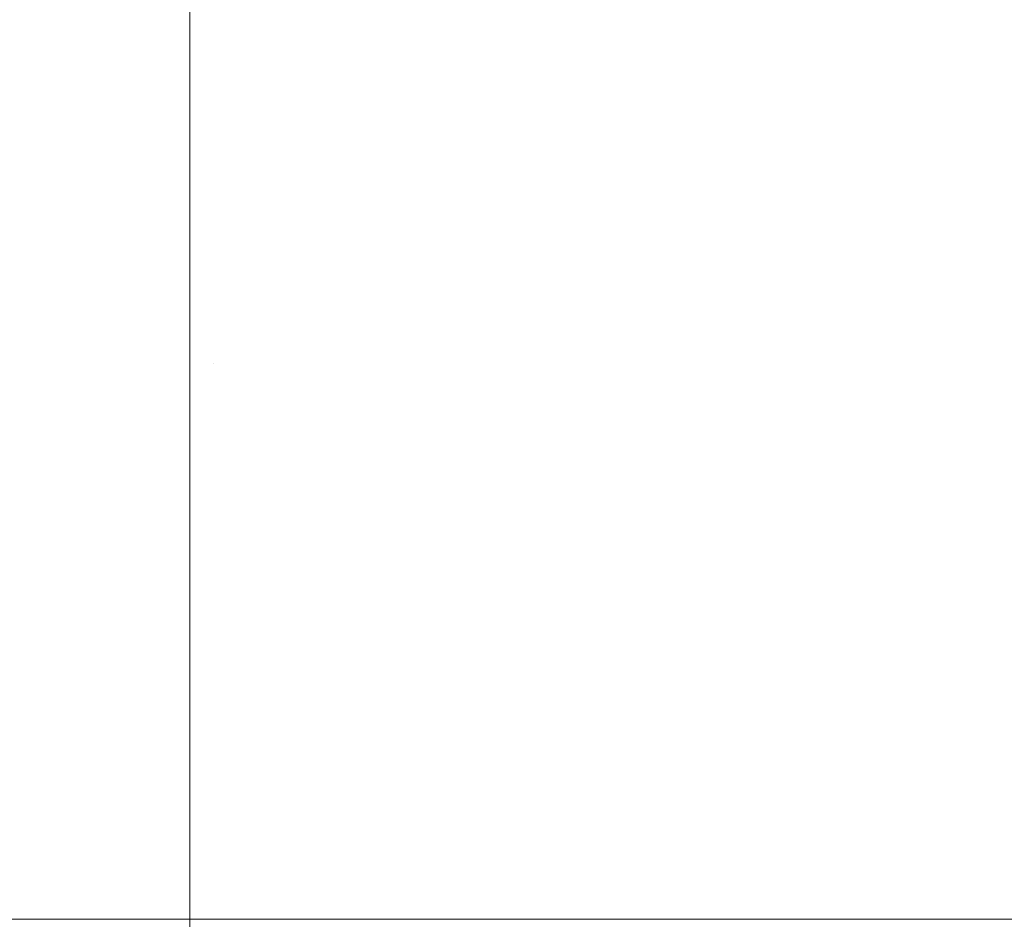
# Model space of a CAD drawing. Header units: centimetres. Extents: x -25.9 to 27.4, y 34.1 to 35.9.
# Tile 170 of 256: x -8.05528 to -8.04473, y 35.84011 to 35.84975. Entities that reach past the tile are written whole.
import ezdxf

# ---------------------------------------------------------------- set-up
doc = ezdxf.new("R2010")
doc.units = ezdxf.units.CM
doc.header["$LTSCALE"] = 2.54
doc.layers.add('Lucido design-1', color=7, linetype='Continuous')

# ---------------------------------------------------------------- blocks, each defined once
blk = doc.blocks.new('Gruppo-5-1')
at = {"color": 7, "linetype": 'Continuous', "lineweight": 9}
for points, invisible_edges in [([(-8.050527, 35.853719, -10.181018), (-8.049953, 35.853582, -10.181018), (-8.050954, 35.849736, -10.181496), (-8.051365, 35.849834, -10.181496)], 15), ([(-8.050527, 35.853719, -34.147781), (-8.049953, 35.853582, -34.147781), (-8.050954, 35.849736, -34.148259), (-8.051365, 35.849834, -34.148259)], 15), ([(-8.049953, 35.853582, -10.181018), (-8.049384, 35.853421, -10.181018), (-8.050548, 35.849621, -10.181496), (-8.050954, 35.849736, -10.181496)], 15), ([(-8.049953, 35.853582, -34.147781), (-8.049384, 35.853421, -34.147781), (-8.050548, 35.849621, -34.148259), (-8.050954, 35.849736, -34.148259)], 15), ([(-8.049384, 35.853421, -10.181018), (-8.048823, 35.853236, -10.181018), (-8.050147, 35.849489, -10.181496), (-8.050548, 35.849621, -10.181496)], 15), ([(-8.049384, 35.853421, -34.147781), (-8.048823, 35.853236, -34.147781), (-8.050147, 35.849489, -34.148259), (-8.050548, 35.849621, -34.148259)], 15), ([(-8.048823, 35.853236, -10.181018), (-8.04827, 35.853028, -10.181018), (-8.049752, 35.84934, -10.181496), (-8.050147, 35.849489, -10.181496)], 15), ([(-8.048823, 35.853236, -34.147781), (-8.04827, 35.853028, -34.147781), (-8.049752, 35.84934, -34.148259), (-8.050147, 35.849489, -34.148259)], 15), ([(-8.04827, 35.853028, -10.181018), (-8.047727, 35.852796, -10.181018), (-8.049364, 35.849174, -10.181496), (-8.049752, 35.84934, -10.181496)], 15), ([(-8.04827, 35.853028, -34.147781), (-8.047727, 35.852796, -34.147781), (-8.049364, 35.849174, -34.148259), (-8.049752, 35.84934, -34.148259)], 15), ([(-8.047727, 35.852796, -10.181018), (-8.047193, 35.852541, -10.181018), (-8.048983, 35.848992, -10.181496), (-8.049364, 35.849174, -10.181496)], 15), ([(-8.047727, 35.852796, -34.147781), (-8.047193, 35.852541, -34.147781), (-8.048983, 35.848992, -34.148259), (-8.049364, 35.849174, -34.148259)], 15), ([(-25.75346, 35.852621, -9.382777), (-25.75346, 35.848827, -9.382382), (27.34654, 35.848827, -9.382382), (27.34654, 35.852621, -9.382777)], 10), ([(-25.75346, 35.852621, -33.34954), (-25.75346, 35.848827, -33.349145), (27.34654, 35.848827, -33.349145), (27.34654, 35.852621, -33.34954)], 10), ([(-8.047193, 35.852541, -10.181018), (-8.046672, 35.852264, -10.181018), (-8.04861, 35.848794, -10.181496), (-8.048983, 35.848992, -10.181496)], 15), ([(-8.047193, 35.852541, -34.147781), (-8.046672, 35.852264, -34.147781), (-8.04861, 35.848794, -34.148259), (-8.048983, 35.848992, -34.148259)], 15), ([(-8.046672, 35.852264, -10.181018), (-8.046162, 35.851965, -10.181018), (-8.048246, 35.848581, -10.181496), (-8.04861, 35.848794, -10.181496)], 15), ([(-8.046672, 35.852264, -34.147781), (-8.046162, 35.851965, -34.147781), (-8.048246, 35.848581, -34.148259), (-8.04861, 35.848794, -34.148259)], 15), ([(-8.046162, 35.851965, -10.181018), (-8.045666, 35.851644, -10.181018), (-8.047891, 35.848352, -10.181496), (-8.048246, 35.848581, -10.181496)], 15), ([(-8.046162, 35.851965, -34.147781), (-8.045666, 35.851644, -34.147781), (-8.047891, 35.848352, -34.148259), (-8.048246, 35.848581, -34.148259)], 15), ([(-8.045666, 35.851644, -10.181018), (-8.045183, 35.851303, -10.181018), (-8.047546, 35.848108, -10.181496), (-8.047891, 35.848352, -10.181496)], 15), ([(-8.045666, 35.851644, -34.147781), (-8.045183, 35.851303, -34.147781), (-8.047546, 35.848108, -34.148259), (-8.047891, 35.848352, -34.148259)], 15), ([(-8.045183, 35.851303, -10.181018), (-8.044716, 35.850942, -10.181018), (-8.047212, 35.84785, -10.181496), (-8.047546, 35.848108, -10.181496)], 15), ([(-8.045183, 35.851303, -34.147781), (-8.044716, 35.850942, -34.147781), (-8.047212, 35.84785, -34.148259), (-8.047546, 35.848108, -34.148259)], 15), ([(-8.044716, 35.850942, -10.181018), (-8.044264, 35.850561, -10.181018), (-8.04689, 35.847578, -10.181496), (-8.047212, 35.84785, -10.181496)], 15), ([(-8.044716, 35.850942, -34.147781), (-8.044264, 35.850561, -34.147781), (-8.04689, 35.847578, -34.148259), (-8.047212, 35.84785, -34.148259)], 15), ([(-8.044264, 35.850561, -10.181018), (-8.043829, 35.850161, -10.181018), (-8.046579, 35.847292, -10.181496), (-8.04689, 35.847578, -10.181496)], 15), ([(-8.044264, 35.850561, -34.147781), (-8.043829, 35.850161, -34.147781), (-8.046579, 35.847292, -34.148259), (-8.04689, 35.847578, -34.148259)], 15), ([(-8.043829, 35.850161, -10.181018), (-8.043411, 35.849743, -10.181018), (-8.04628, 35.846993, -10.181496), (-8.046579, 35.847292, -10.181496)], 15), ([(-8.043829, 35.850161, -34.147781), (-8.043411, 35.849743, -34.147781), (-8.04628, 35.846993, -34.148259), (-8.046579, 35.847292, -34.148259)], 15), ([(-8.05346, 35.850057, -10.181496), (-8.05346, 35.848826, -10.181594), (-25.75346, 35.848826, -10.181594), (-25.75346, 35.850057, -10.181496)], 10), ([(-8.05346, 35.850057, -34.148259), (-8.05346, 35.848826, -34.148357), (-25.75346, 35.848826, -34.148357), (-25.75346, 35.850057, -34.148259)], 10), ([(-8.05346, 35.848826, -10.181594), (-8.05346, 35.850057, -10.181496), (-8.053038, 35.850048, -10.181496)], 10), ([(-8.05346, 35.848826, -34.148357), (-8.05346, 35.850057, -34.148259), (-8.053038, 35.850048, -34.148259)], 10), ([(-8.053038, 35.850048, -10.181496), (-8.053207, 35.846067, -10.181814), (-8.05346, 35.846073, -10.181814), (-8.05346, 35.848826, -10.181594)], 11), ([(-8.053038, 35.850048, -34.148259), (-8.053207, 35.846067, -34.148577), (-8.05346, 35.846073, -34.148577), (-8.05346, 35.848826, -34.148357)], 11), ([(-8.053038, 35.850048, -10.181496), (-8.052617, 35.850021, -10.181496), (-8.052955, 35.846051, -10.181814), (-8.053207, 35.846067, -10.181814)], 15), ([(-8.053038, 35.850048, -34.148259), (-8.052617, 35.850021, -34.148259), (-8.052955, 35.846051, -34.148577), (-8.053207, 35.846067, -34.148577)], 15), ([(-8.052617, 35.850021, -10.181496), (-8.052197, 35.849977, -10.181496), (-8.052703, 35.846024, -10.181814), (-8.052955, 35.846051, -10.181814)], 15), ([(-8.052617, 35.850021, -34.148259), (-8.052197, 35.849977, -34.148259), (-8.052703, 35.846024, -34.148577), (-8.052955, 35.846051, -34.148577)], 15), ([(-8.052197, 35.849977, -10.181496), (-8.051779, 35.849914, -10.181496), (-8.052453, 35.845987, -10.181814), (-8.052703, 35.846024, -10.181814)], 15), ([(-8.052197, 35.849977, -34.148259), (-8.051779, 35.849914, -34.148259), (-8.052453, 35.845987, -34.148577), (-8.052703, 35.846024, -34.148577)], 15), ([(-8.051779, 35.849914, -10.181496), (-8.051365, 35.849834, -10.181496), (-8.052204, 35.845939, -10.181814), (-8.052453, 35.845987, -10.181814)], 15), ([(-8.051779, 35.849914, -34.148259), (-8.051365, 35.849834, -34.148259), (-8.052204, 35.845939, -34.148577), (-8.052453, 35.845987, -34.148577)], 15), ([(-8.051365, 35.849834, -10.181496), (-8.050954, 35.849736, -10.181496), (-8.051958, 35.84588, -10.181814), (-8.052204, 35.845939, -10.181814)], 15), ([(-8.051365, 35.849834, -34.148259), (-8.050954, 35.849736, -34.148259), (-8.051958, 35.84588, -34.148577), (-8.052204, 35.845939, -34.148577)], 15), ([(-8.050954, 35.849736, -10.181496), (-8.050548, 35.849621, -10.181496), (-8.051715, 35.845811, -10.181814), (-8.051958, 35.84588, -10.181814)], 15), ([(-8.050954, 35.849736, -34.148259), (-8.050548, 35.849621, -34.148259), (-8.051715, 35.845811, -34.148577), (-8.051958, 35.84588, -34.148577)], 15), ([(-8.043411, 35.849743, -10.181018), (-8.043011, 35.849308, -10.181018), (-8.045994, 35.846682, -10.181496), (-8.04628, 35.846993, -10.181496)], 15), ([(-8.043411, 35.849743, -34.147781), (-8.043011, 35.849308, -34.147781), (-8.045994, 35.846682, -34.148259), (-8.04628, 35.846993, -34.148259)], 15), ([(-8.050548, 35.849621, -10.181496), (-8.050147, 35.849489, -10.181496), (-8.051474, 35.845732, -10.181814), (-8.051715, 35.845811, -10.181814)], 15), ([(-8.050548, 35.849621, -34.148259), (-8.050147, 35.849489, -34.148259), (-8.051474, 35.845732, -34.148577), (-8.051715, 35.845811, -34.148577)], 15), ([(-8.050147, 35.849489, -10.181496), (-8.049752, 35.84934, -10.181496), (-8.051238, 35.845643, -10.181814), (-8.051474, 35.845732, -10.181814)], 15), ([(-8.050147, 35.849489, -34.148259), (-8.049752, 35.84934, -34.148259), (-8.051238, 35.845643, -34.148577), (-8.051474, 35.845732, -34.148577)], 15), ([(-8.049752, 35.84934, -10.181496), (-8.049364, 35.849174, -10.181496), (-8.051005, 35.845543, -10.181814), (-8.051238, 35.845643, -10.181814)], 15), ([(-8.049752, 35.84934, -34.148259), (-8.049364, 35.849174, -34.148259), (-8.051005, 35.845543, -34.148577), (-8.051238, 35.845643, -34.148577)], 15), ([(-8.043011, 35.849308, -10.181018), (-8.04263, 35.848856, -10.181018), (-8.045722, 35.84636, -10.181496), (-8.045994, 35.846682, -10.181496)], 15), ([(-8.043011, 35.849308, -34.147781), (-8.04263, 35.848856, -34.147781), (-8.045722, 35.84636, -34.148259), (-8.045994, 35.846682, -34.148259)], 15), ([(-8.049364, 35.849174, -10.181496), (-8.048983, 35.848992, -10.181496), (-8.050777, 35.845434, -10.181814), (-8.051005, 35.845543, -10.181814)], 15), ([(-8.049364, 35.849174, -34.148259), (-8.048983, 35.848992, -34.148259), (-8.050777, 35.845434, -34.148577), (-8.051005, 35.845543, -34.148577)], 15), ([(-8.048983, 35.848992, -10.181496), (-8.04861, 35.848794, -10.181496), (-8.050553, 35.845316, -10.181814), (-8.050777, 35.845434, -10.181814)], 15), ([(-8.048983, 35.848992, -34.148259), (-8.04861, 35.848794, -34.148259), (-8.050553, 35.845316, -34.148577), (-8.050777, 35.845434, -34.148577)], 15), ([(27.34654, 35.848331, -9.38233), (27.34654, 35.848827, -9.382382), (-25.75346, 35.848827, -9.382382), (-25.75346, 35.848331, -9.38233)], 10), ([(27.34654, 35.848331, -33.349093), (27.34654, 35.848827, -33.349145), (-25.75346, 35.848827, -33.349145), (-25.75346, 35.848331, -33.349093)], 10), ([(-25.75346, 35.846073, -10.181814), (-25.75346, 35.848826, -10.181594), (-8.05346, 35.848826, -10.181594), (-8.05346, 35.846073, -10.181814)], 10), ([(-25.75346, 35.846073, -34.148577), (-25.75346, 35.848826, -34.148357), (-8.05346, 35.848826, -34.148357), (-8.05346, 35.846073, -34.148577)], 10), ([(-8.04861, 35.848794, -10.181496), (-8.048246, 35.848581, -10.181496), (-8.050335, 35.845188, -10.181814), (-8.050553, 35.845316, -10.181814)], 15), ([(-8.04861, 35.848794, -34.148259), (-8.048246, 35.848581, -34.148259), (-8.050335, 35.845188, -34.148577), (-8.050553, 35.845316, -34.148577)], 15), ([(-8.04263, 35.848856, -10.181018), (-8.042269, 35.848389, -10.181018), (-8.045464, 35.846026, -10.181496), (-8.045722, 35.84636, -10.181496)], 15), ([(-8.04263, 35.848856, -34.147781), (-8.042269, 35.848389, -34.147781), (-8.045464, 35.846026, -34.148259), (-8.045722, 35.84636, -34.148259)], 15), ([(-8.048246, 35.848581, -10.181496), (-8.047891, 35.848352, -10.181496), (-8.050122, 35.84505, -10.181814), (-8.050335, 35.845188, -10.181814)], 15), ([(-8.048246, 35.848581, -34.148259), (-8.047891, 35.848352, -34.148259), (-8.050122, 35.84505, -34.148577), (-8.050335, 35.845188, -34.148577)], 15), ([(-8.047891, 35.848352, -10.181496), (-8.047546, 35.848108, -10.181496), (-8.049916, 35.844904, -10.181814), (-8.050122, 35.84505, -10.181814)], 15), ([(-8.047891, 35.848352, -34.148259), (-8.047546, 35.848108, -34.148259), (-8.049916, 35.844904, -34.148577), (-8.050122, 35.84505, -34.148577)], 15), ([(-8.042269, 35.848389, -10.181018), (-8.041928, 35.847906, -10.181018), (-8.04522, 35.845681, -10.181496), (-8.045464, 35.846026, -10.181496)], 15), ([(-8.042269, 35.848389, -34.147781), (-8.041928, 35.847906, -34.147781), (-8.04522, 35.845681, -34.148259), (-8.045464, 35.846026, -34.148259)], 15), ([(-25.75346, 35.848331, -9.38233), (-25.75346, 35.844473, -9.382095), (27.34654, 35.844473, -9.382095), (27.34654, 35.848331, -9.38233)], 10), ([(-25.75346, 35.848331, -33.349093), (-25.75346, 35.844473, -33.348858), (27.34654, 35.844473, -33.348858), (27.34654, 35.848331, -33.349093)], 10), ([(-8.047546, 35.848108, -10.181496), (-8.047212, 35.84785, -10.181496), (-8.049715, 35.844749, -10.181814), (-8.049916, 35.844904, -10.181814)], 15), ([(-8.047546, 35.848108, -34.148259), (-8.047212, 35.84785, -34.148259), (-8.049715, 35.844749, -34.148577), (-8.049916, 35.844904, -34.148577)], 15), ([(-8.047212, 35.84785, -10.181496), (-8.04689, 35.847578, -10.181496), (-8.049522, 35.844586, -10.181814), (-8.049715, 35.844749, -10.181814)], 15), ([(-8.047212, 35.84785, -34.148259), (-8.04689, 35.847578, -34.148259), (-8.049522, 35.844586, -34.148577), (-8.049715, 35.844749, -34.148577)], 15), ([(-8.041928, 35.847906, -10.181018), (-8.041607, 35.84741, -10.181018), (-8.044991, 35.845326, -10.181496), (-8.04522, 35.845681, -10.181496)], 15), ([(-8.041928, 35.847906, -34.147781), (-8.041607, 35.84741, -34.147781), (-8.044991, 35.845326, -34.148259), (-8.04522, 35.845681, -34.148259)], 15), ([(-8.04689, 35.847578, -10.181496), (-8.046579, 35.847292, -10.181496), (-8.049336, 35.844415, -10.181814), (-8.049522, 35.844586, -10.181814)], 15), ([(-8.04689, 35.847578, -34.148259), (-8.046579, 35.847292, -34.148259), (-8.049336, 35.844415, -34.148577), (-8.049522, 35.844586, -34.148577)], 15), ([(-8.041607, 35.84741, -10.181018), (-8.041308, 35.8469, -10.181018), (-8.044778, 35.844962, -10.181496), (-8.044991, 35.845326, -10.181496)], 15), ([(-8.041607, 35.84741, -34.147781), (-8.041308, 35.8469, -34.147781), (-8.044778, 35.844962, -34.148259), (-8.044991, 35.845326, -34.148259)], 15), ([(-8.046579, 35.847292, -10.181496), (-8.04628, 35.846993, -10.181496), (-8.049157, 35.844236, -10.181814), (-8.049336, 35.844415, -10.181814)], 15), ([(-8.046579, 35.847292, -34.148259), (-8.04628, 35.846993, -34.148259), (-8.049157, 35.844236, -34.148577), (-8.049336, 35.844415, -34.148577)], 15), ([(-8.04628, 35.846993, -10.181496), (-8.045994, 35.846682, -10.181496), (-8.048986, 35.84405, -10.181814), (-8.049157, 35.844236, -10.181814)], 15), ([(-8.04628, 35.846993, -34.148259), (-8.045994, 35.846682, -34.148259), (-8.048986, 35.84405, -34.148577), (-8.049157, 35.844236, -34.148577)], 15), ([(-8.041308, 35.8469, -10.181018), (-8.041031, 35.846379, -10.181018), (-8.04458, 35.844589, -10.181496), (-8.044778, 35.844962, -10.181496)], 15), ([(-8.041308, 35.8469, -34.147781), (-8.041031, 35.846379, -34.147781), (-8.04458, 35.844589, -34.148259), (-8.044778, 35.844962, -34.148259)], 15), ([(-8.045994, 35.846682, -10.181496), (-8.045722, 35.84636, -10.181496), (-8.048823, 35.843857, -10.181814), (-8.048986, 35.84405, -10.181814)], 15), ([(-8.045994, 35.846682, -34.148259), (-8.045722, 35.84636, -34.148259), (-8.048823, 35.843857, -34.148577), (-8.048986, 35.84405, -34.148577)], 15), ([(-8.045722, 35.84636, -10.181496), (-8.045464, 35.846026, -10.181496), (-8.048668, 35.843656, -10.181814), (-8.048823, 35.843857, -10.181814)], 15), ([(-8.045722, 35.84636, -34.148259), (-8.045464, 35.846026, -34.148259), (-8.048668, 35.843656, -34.148577), (-8.048823, 35.843857, -34.148577)], 15), ([(-8.05346, 35.846073, -10.181814), (-8.05346, 35.844473, -10.181877), (-25.75346, 35.844473, -10.181877), (-25.75346, 35.846073, -10.181814)], 10), ([(-8.05346, 35.846073, -34.148577), (-8.05346, 35.844473, -34.14864), (-25.75346, 35.844473, -34.14864), (-25.75346, 35.846073, -34.148577)], 10), ([(-8.05346, 35.844473, -10.181877), (-8.05346, 35.846073, -10.181814), (-8.053207, 35.846067, -10.181814)], 10), ([(-8.05346, 35.844473, -34.14864), (-8.05346, 35.846073, -34.148577), (-8.053207, 35.846067, -34.148577)], 10), ([(-8.053207, 35.846067, -10.181814), (-8.053376, 35.842082, -10.181972), (-8.05346, 35.842084, -10.181972), (-8.05346, 35.844473, -10.181877)], 11), ([(-8.053207, 35.846067, -34.148577), (-8.053376, 35.842082, -34.148735), (-8.05346, 35.842084, -34.148735), (-8.05346, 35.844473, -34.14864)], 11), ([(-8.053207, 35.846067, -10.181814), (-8.052955, 35.846051, -10.181814), (-8.053293, 35.842077, -10.181972), (-8.053376, 35.842082, -10.181972)], 15), ([(-8.053207, 35.846067, -34.148577), (-8.052955, 35.846051, -34.148577), (-8.053293, 35.842077, -34.148735), (-8.053376, 35.842082, -34.148735)], 15), ([(-8.052955, 35.846051, -10.181814), (-8.052703, 35.846024, -10.181814), (-8.05321, 35.842068, -10.181972), (-8.053293, 35.842077, -10.181972)], 15), ([(-8.052955, 35.846051, -34.148577), (-8.052703, 35.846024, -34.148577), (-8.05321, 35.842068, -34.148735), (-8.053293, 35.842077, -34.148735)], 15), ([(-8.052703, 35.846024, -10.181814), (-8.052453, 35.845987, -10.181814), (-8.053127, 35.842056, -10.181972), (-8.05321, 35.842068, -10.181972)], 15), ([(-8.052703, 35.846024, -34.148577), (-8.052453, 35.845987, -34.148577), (-8.053127, 35.842056, -34.148735), (-8.05321, 35.842068, -34.148735)], 15), ([(-8.045464, 35.846026, -10.181496), (-8.04522, 35.845681, -10.181496), (-8.048522, 35.84345, -10.181814), (-8.048668, 35.843656, -10.181814)], 15), ([(-8.045464, 35.846026, -34.148259), (-8.04522, 35.845681, -34.148259), (-8.048522, 35.84345, -34.148577), (-8.048668, 35.843656, -34.148577)], 15), ([(-8.052453, 35.845987, -10.181814), (-8.052204, 35.845939, -10.181814), (-8.053045, 35.84204, -10.181972), (-8.053127, 35.842056, -10.181972)], 15), ([(-8.052453, 35.845987, -34.148577), (-8.052204, 35.845939, -34.148577), (-8.053045, 35.84204, -34.148735), (-8.053127, 35.842056, -34.148735)], 15), ([(-8.052204, 35.845939, -10.181814), (-8.051958, 35.84588, -10.181814), (-8.052963, 35.84202, -10.181972), (-8.053045, 35.84204, -10.181972)], 15), ([(-8.052204, 35.845939, -34.148577), (-8.051958, 35.84588, -34.148577), (-8.052963, 35.84202, -34.148735), (-8.053045, 35.84204, -34.148735)], 15), ([(-8.051958, 35.84588, -10.181814), (-8.051715, 35.845811, -10.181814), (-8.052883, 35.841998, -10.181972), (-8.052963, 35.84202, -10.181972)], 15), ([(-8.051958, 35.84588, -34.148577), (-8.051715, 35.845811, -34.148577), (-8.052883, 35.841998, -34.148735), (-8.052963, 35.84202, -34.148735)], 15), ([(-8.051715, 35.845811, -10.181814), (-8.051474, 35.845732, -10.181814), (-8.052803, 35.841971, -10.181972), (-8.052883, 35.841998, -10.181972)], 15), ([(-8.051715, 35.845811, -34.148577), (-8.051474, 35.845732, -34.148577), (-8.052803, 35.841971, -34.148735), (-8.052883, 35.841998, -34.148735)], 15), ([(-8.051474, 35.845732, -10.181814), (-8.051238, 35.845643, -10.181814), (-8.052725, 35.841942, -10.181972), (-8.052803, 35.841971, -10.181972)], 15), ([(-8.051474, 35.845732, -34.148577), (-8.051238, 35.845643, -34.148577), (-8.052725, 35.841942, -34.148735), (-8.052803, 35.841971, -34.148735)], 15), ([(-8.051238, 35.845643, -10.181814), (-8.051005, 35.845543, -10.181814), (-8.052648, 35.841909, -10.181972), (-8.052725, 35.841942, -10.181972)], 15), ([(-8.051238, 35.845643, -34.148577), (-8.051005, 35.845543, -34.148577), (-8.052648, 35.841909, -34.148735), (-8.052725, 35.841942, -34.148735)], 15), ([(-8.04522, 35.845681, -10.181496), (-8.044991, 35.845326, -10.181496), (-8.048384, 35.843237, -10.181814), (-8.048522, 35.84345, -10.181814)], 15), ([(-8.04522, 35.845681, -34.148259), (-8.044991, 35.845326, -34.148259), (-8.048384, 35.843237, -34.148577), (-8.048522, 35.84345, -34.148577)], 15), ([(-8.051005, 35.845543, -10.181814), (-8.050777, 35.845434, -10.181814), (-8.052572, 35.841873, -10.181972), (-8.052648, 35.841909, -10.181972)], 15), ([(-8.051005, 35.845543, -34.148577), (-8.050777, 35.845434, -34.148577), (-8.052572, 35.841873, -34.148735), (-8.052648, 35.841909, -34.148735)], 15), ([(-8.050777, 35.845434, -10.181814), (-8.050553, 35.845316, -10.181814), (-8.052498, 35.841834, -10.181972), (-8.052572, 35.841873, -10.181972)], 15), ([(-8.050777, 35.845434, -34.148577), (-8.050553, 35.845316, -34.148577), (-8.052498, 35.841834, -34.148735), (-8.052572, 35.841873, -34.148735)], 15), ([(-8.050553, 35.845316, -10.181814), (-8.050335, 35.845188, -10.181814), (-8.052426, 35.841791, -10.181972), (-8.052498, 35.841834, -10.181972)], 15), ([(-8.050553, 35.845316, -34.148577), (-8.050335, 35.845188, -34.148577), (-8.052426, 35.841791, -34.148735), (-8.052498, 35.841834, -34.148735)], 15), ([(-8.044991, 35.845326, -10.181496), (-8.044778, 35.844962, -10.181496), (-8.048256, 35.843019, -10.181814), (-8.048384, 35.843237, -10.181814)], 15), ([(-8.044991, 35.845326, -34.148259), (-8.044778, 35.844962, -34.148259), (-8.048256, 35.843019, -34.148577), (-8.048384, 35.843237, -34.148577)], 15), ([(-8.050335, 35.845188, -10.181814), (-8.050122, 35.84505, -10.181814), (-8.052356, 35.841746, -10.181972), (-8.052426, 35.841791, -10.181972)], 15), ([(-8.050335, 35.845188, -34.148577), (-8.050122, 35.84505, -34.148577), (-8.052356, 35.841746, -34.148735), (-8.052426, 35.841791, -34.148735)], 15), ([(-8.050122, 35.84505, -10.181814), (-8.049916, 35.844904, -10.181814), (-8.052287, 35.841698, -10.181972), (-8.052356, 35.841746, -10.181972)], 15), ([(-8.050122, 35.84505, -34.148577), (-8.049916, 35.844904, -34.148577), (-8.052287, 35.841698, -34.148735), (-8.052356, 35.841746, -34.148735)], 15), ([(-8.049916, 35.844904, -10.181814), (-8.049715, 35.844749, -10.181814), (-8.052221, 35.841646, -10.181972), (-8.052287, 35.841698, -10.181972)], 15), ([(-8.049916, 35.844904, -34.148577), (-8.049715, 35.844749, -34.148577), (-8.052221, 35.841646, -34.148735), (-8.052287, 35.841698, -34.148735)], 15), ([(-8.044778, 35.844962, -10.181496), (-8.04458, 35.844589, -10.181496), (-8.048138, 35.842795, -10.181814), (-8.048256, 35.843019, -10.181814)], 15), ([(-8.044778, 35.844962, -34.148259), (-8.04458, 35.844589, -34.148259), (-8.048138, 35.842795, -34.148577), (-8.048256, 35.843019, -34.148577)], 15), ([(-8.049715, 35.844749, -10.181814), (-8.049522, 35.844586, -10.181814), (-8.052157, 35.841592, -10.181972), (-8.052221, 35.841646, -10.181972)], 15), ([(-8.049715, 35.844749, -34.148577), (-8.049522, 35.844586, -34.148577), (-8.052157, 35.841592, -34.148735), (-8.052221, 35.841646, -34.148735)], 15), ([(-8.049522, 35.844586, -10.181814), (-8.049336, 35.844415, -10.181814), (-8.052095, 35.841536, -10.181972), (-8.052157, 35.841592, -10.181972)], 15), ([(-8.049522, 35.844586, -34.148577), (-8.049336, 35.844415, -34.148577), (-8.052095, 35.841536, -34.148735), (-8.052157, 35.841592, -34.148735)], 15), ([(-8.04458, 35.844589, -10.181496), (-8.044398, 35.844208, -10.181496), (-8.048029, 35.842567, -10.181814), (-8.048138, 35.842795, -10.181814)], 15), ([(-8.04458, 35.844589, -34.148259), (-8.044398, 35.844208, -34.148259), (-8.048029, 35.842567, -34.148577), (-8.048138, 35.842795, -34.148577)], 15), ([(27.34654, 35.844028, -9.382068), (27.34654, 35.844473, -9.382095), (-25.75346, 35.844473, -9.382095), (-25.75346, 35.844028, -9.382068)], 10), ([(-25.75346, 35.842084, -10.181972), (-25.75346, 35.844473, -10.181877), (-8.05346, 35.844473, -10.181877), (-8.05346, 35.842084, -10.181972)], 10), ([(27.34654, 35.844028, -33.348831), (27.34654, 35.844473, -33.348858), (-25.75346, 35.844473, -33.348858), (-25.75346, 35.844028, -33.348831)], 10), ([(-25.75346, 35.842084, -34.148735), (-25.75346, 35.844473, -34.14864), (-8.05346, 35.844473, -34.14864), (-8.05346, 35.842084, -34.148735)], 10), ([(-8.049336, 35.844415, -10.181814), (-8.049157, 35.844236, -10.181814), (-8.052036, 35.841477, -10.181972), (-8.052095, 35.841536, -10.181972)], 15), ([(-8.049336, 35.844415, -34.148577), (-8.049157, 35.844236, -34.148577), (-8.052036, 35.841477, -34.148735), (-8.052095, 35.841536, -34.148735)], 15), ([(-8.049157, 35.844236, -10.181814), (-8.048986, 35.84405, -10.181814), (-8.05198, 35.841415, -10.181972), (-8.052036, 35.841477, -10.181972)], 15), ([(-8.049157, 35.844236, -34.148577), (-8.048986, 35.84405, -34.148577), (-8.05198, 35.841415, -34.148735), (-8.052036, 35.841477, -34.148735)], 15), ([(-8.044398, 35.844208, -10.181496), (-8.044232, 35.84382, -10.181496), (-8.047929, 35.842334, -10.181814), (-8.048029, 35.842567, -10.181814)], 15), ([(-8.044398, 35.844208, -34.148259), (-8.044232, 35.84382, -34.148259), (-8.047929, 35.842334, -34.148577), (-8.048029, 35.842567, -34.148577)], 15), ([(-25.75346, 35.844028, -9.382068), (-25.75346, 35.840112, -9.381992), (27.34654, 35.840112, -9.381992), (27.34654, 35.844028, -9.382068)], 8), ([(-25.75346, 35.844028, -33.348831), (-25.75346, 35.840112, -33.348755), (27.34654, 35.840112, -33.348755), (27.34654, 35.844028, -33.348831)], 8), ([(-8.048986, 35.84405, -10.181814), (-8.048823, 35.843857, -10.181814), (-8.051926, 35.841351, -10.181972), (-8.05198, 35.841415, -10.181972)], 15), ([(-8.048986, 35.84405, -34.148577), (-8.048823, 35.843857, -34.148577), (-8.051926, 35.841351, -34.148735), (-8.05198, 35.841415, -34.148735)], 15), ([(-8.048823, 35.843857, -10.181814), (-8.048668, 35.843656, -10.181814), (-8.051874, 35.841285, -10.181972), (-8.051926, 35.841351, -10.181972)], 15), ([(-8.048823, 35.843857, -34.148577), (-8.048668, 35.843656, -34.148577), (-8.051874, 35.841285, -34.148735), (-8.051926, 35.841351, -34.148735)], 15), ([(-8.044232, 35.84382, -10.181496), (-8.044083, 35.843425, -10.181496), (-8.04784, 35.842098, -10.181814), (-8.047929, 35.842334, -10.181814)], 15), ([(-8.044232, 35.84382, -34.148259), (-8.044083, 35.843425, -34.148259), (-8.04784, 35.842098, -34.148577), (-8.047929, 35.842334, -34.148577)], 15), ([(-8.048668, 35.843656, -10.181814), (-8.048522, 35.84345, -10.181814), (-8.051826, 35.841216, -10.181972), (-8.051874, 35.841285, -10.181972)], 15), ([(-8.048668, 35.843656, -34.148577), (-8.048522, 35.84345, -34.148577), (-8.051826, 35.841216, -34.148735), (-8.051874, 35.841285, -34.148735)], 15), ([(-8.048522, 35.84345, -10.181814), (-8.048384, 35.843237, -10.181814), (-8.051781, 35.841146, -10.181972), (-8.051826, 35.841216, -10.181972)], 15), ([(-8.048522, 35.84345, -34.148577), (-8.048384, 35.843237, -34.148577), (-8.051781, 35.841146, -34.148735), (-8.051826, 35.841216, -34.148735)], 15), ([(-8.044083, 35.843425, -10.181496), (-8.043951, 35.843024, -10.181496), (-8.047761, 35.841857, -10.181814), (-8.04784, 35.842098, -10.181814)], 15), ([(-8.044083, 35.843425, -34.148259), (-8.043951, 35.843024, -34.148259), (-8.047761, 35.841857, -34.148577), (-8.04784, 35.842098, -34.148577)], 15), ([(-8.048384, 35.843237, -10.181814), (-8.048256, 35.843019, -10.181814), (-8.051738, 35.841074, -10.181972), (-8.051781, 35.841146, -10.181972)], 15), ([(-8.048384, 35.843237, -34.148577), (-8.048256, 35.843019, -34.148577), (-8.051738, 35.841074, -34.148735), (-8.051781, 35.841146, -34.148735)], 15), ([(-8.048256, 35.843019, -10.181814), (-8.048138, 35.842795, -10.181814), (-8.051699, 35.841, -10.181972), (-8.051738, 35.841074, -10.181972)], 15), ([(-8.048256, 35.843019, -34.148577), (-8.048138, 35.842795, -34.148577), (-8.051699, 35.841, -34.148735), (-8.051738, 35.841074, -34.148735)], 15), ([(-8.043951, 35.843024, -10.181496), (-8.043836, 35.842618, -10.181496), (-8.047692, 35.841614, -10.181814), (-8.047761, 35.841857, -10.181814)], 15), ([(-8.043951, 35.843024, -34.148259), (-8.043836, 35.842618, -34.148259), (-8.047692, 35.841614, -34.148577), (-8.047761, 35.841857, -34.148577)], 15), ([(-8.048138, 35.842795, -10.181814), (-8.048029, 35.842567, -10.181814), (-8.051663, 35.840924, -10.181972), (-8.051699, 35.841, -10.181972)], 15), ([(-8.048138, 35.842795, -34.148577), (-8.048029, 35.842567, -34.148577), (-8.051663, 35.840924, -34.148735), (-8.051699, 35.841, -34.148735)], 15), ([(-8.048029, 35.842567, -10.181814), (-8.047929, 35.842334, -10.181814), (-8.05163, 35.840847, -10.181972), (-8.051663, 35.840924, -10.181972)], 15), ([(-8.048029, 35.842567, -34.148577), (-8.047929, 35.842334, -34.148577), (-8.05163, 35.840847, -34.148735), (-8.051663, 35.840924, -34.148735)], 15), ([(-8.043836, 35.842618, -10.181496), (-8.043738, 35.842207, -10.181496), (-8.047633, 35.841368, -10.181814), (-8.047692, 35.841614, -10.181814)], 15), ([(-8.043836, 35.842618, -34.148259), (-8.043738, 35.842207, -34.148259), (-8.047633, 35.841368, -34.148577), (-8.047692, 35.841614, -34.148577)], 15), ([(-8.047929, 35.842334, -10.181814), (-8.04784, 35.842098, -10.181814), (-8.051601, 35.840769, -10.181972), (-8.05163, 35.840847, -10.181972)], 15), ([(-8.047929, 35.842334, -34.148577), (-8.04784, 35.842098, -34.148577), (-8.051601, 35.840769, -34.148735), (-8.05163, 35.840847, -34.148735)], 15), ([(-8.043738, 35.842207, -10.181496), (-8.043658, 35.841793, -10.181496), (-8.047585, 35.841119, -10.181814), (-8.047633, 35.841368, -10.181814)], 15), ([(-8.043738, 35.842207, -34.148259), (-8.043658, 35.841793, -34.148259), (-8.047585, 35.841119, -34.148577), (-8.047633, 35.841368, -34.148577)], 15), ([(-8.05346, 35.842084, -10.181972), (-8.05346, 35.840112, -10.181992), (-25.75346, 35.840112, -10.181992), (-25.75346, 35.842084, -10.181972)], 8), ([(-8.05346, 35.842084, -34.148735), (-8.05346, 35.840112, -34.148755), (-25.75346, 35.840112, -34.148755), (-25.75346, 35.842084, -34.148735)], 8), ([(-8.05346, 35.842084, -10.181972), (-8.053376, 35.842082, -10.181972), (-8.05346, 35.840112, -10.181992)], 3), ([(-8.05346, 35.842084, -34.148735), (-8.053376, 35.842082, -34.148735), (-8.05346, 35.840112, -34.148755)], 3), ([(-8.053376, 35.842082, -10.181972), (-8.053293, 35.842077, -10.181972), (-8.05346, 35.840112, -10.181992)], 11), ([(-8.053376, 35.842082, -34.148735), (-8.053293, 35.842077, -34.148735), (-8.05346, 35.840112, -34.148755)], 11), ([(-8.053293, 35.842077, -10.181972), (-8.05321, 35.842068, -10.181972), (-8.05346, 35.840112, -10.181992)], 11), ([(-8.053293, 35.842077, -34.148735), (-8.05321, 35.842068, -34.148735), (-8.05346, 35.840112, -34.148755)], 11), ([(-8.05321, 35.842068, -10.181972), (-8.053127, 35.842056, -10.181972), (-8.05346, 35.840112, -10.181992)], 11), ([(-8.05321, 35.842068, -34.148735), (-8.053127, 35.842056, -34.148735), (-8.05346, 35.840112, -34.148755)], 11), ([(-8.053127, 35.842056, -10.181972), (-8.053045, 35.84204, -10.181972), (-8.05346, 35.840112, -10.181992)], 11), ([(-8.053127, 35.842056, -34.148735), (-8.053045, 35.84204, -34.148735), (-8.05346, 35.840112, -34.148755)], 11), ([(-8.053045, 35.84204, -10.181972), (-8.052963, 35.84202, -10.181972), (-8.05346, 35.840112, -10.181992)], 11), ([(-8.053045, 35.84204, -34.148735), (-8.052963, 35.84202, -34.148735), (-8.05346, 35.840112, -34.148755)], 11), ([(-8.052963, 35.84202, -10.181972), (-8.052883, 35.841998, -10.181972), (-8.05346, 35.840112, -10.181992)], 11), ([(-8.052963, 35.84202, -34.148735), (-8.052883, 35.841998, -34.148735), (-8.05346, 35.840112, -34.148755)], 11), ([(-8.04784, 35.842098, -10.181814), (-8.047761, 35.841857, -10.181814), (-8.051574, 35.840689, -10.181972), (-8.051601, 35.840769, -10.181972)], 15), ([(-8.04784, 35.842098, -34.148577), (-8.047761, 35.841857, -34.148577), (-8.051574, 35.840689, -34.148735), (-8.051601, 35.840769, -34.148735)], 15), ([(-8.052883, 35.841998, -10.181972), (-8.052803, 35.841971, -10.181972), (-8.05346, 35.840112, -10.181992)], 11), ([(-8.052883, 35.841998, -34.148735), (-8.052803, 35.841971, -34.148735), (-8.05346, 35.840112, -34.148755)], 11), ([(-8.052803, 35.841971, -10.181972), (-8.052725, 35.841942, -10.181972), (-8.05346, 35.840112, -10.181992)], 11), ([(-8.052803, 35.841971, -34.148735), (-8.052725, 35.841942, -34.148735), (-8.05346, 35.840112, -34.148755)], 11), ([(-8.052725, 35.841942, -10.181972), (-8.052648, 35.841909, -10.181972), (-8.05346, 35.840112, -10.181992)], 11), ([(-8.052725, 35.841942, -34.148735), (-8.052648, 35.841909, -34.148735), (-8.05346, 35.840112, -34.148755)], 11), ([(-8.052648, 35.841909, -10.181972), (-8.052572, 35.841873, -10.181972), (-8.05346, 35.840112, -10.181992)], 11), ([(-8.052648, 35.841909, -34.148735), (-8.052572, 35.841873, -34.148735), (-8.05346, 35.840112, -34.148755)], 11), ([(-8.052572, 35.841873, -10.181972), (-8.052498, 35.841834, -10.181972), (-8.05346, 35.840112, -10.181992)], 11), ([(-8.052572, 35.841873, -34.148735), (-8.052498, 35.841834, -34.148735), (-8.05346, 35.840112, -34.148755)], 11), ([(-8.052498, 35.841834, -10.181972), (-8.052426, 35.841791, -10.181972), (-8.05346, 35.840112, -10.181992)], 11), ([(-8.052498, 35.841834, -34.148735), (-8.052426, 35.841791, -34.148735), (-8.05346, 35.840112, -34.148755)], 11), ([(-8.047761, 35.841857, -10.181814), (-8.047692, 35.841614, -10.181814), (-8.051552, 35.840609, -10.181972), (-8.051574, 35.840689, -10.181972)], 15), ([(-8.047761, 35.841857, -34.148577), (-8.047692, 35.841614, -34.148577), (-8.051552, 35.840609, -34.148735), (-8.051574, 35.840689, -34.148735)], 15), ([(-8.052426, 35.841791, -10.181972), (-8.052356, 35.841746, -10.181972), (-8.05346, 35.840112, -10.181992)], 11), ([(-8.052426, 35.841791, -34.148735), (-8.052356, 35.841746, -34.148735), (-8.05346, 35.840112, -34.148755)], 11), ([(-8.052356, 35.841746, -10.181972), (-8.052287, 35.841698, -10.181972), (-8.05346, 35.840112, -10.181992)], 11), ([(-8.052356, 35.841746, -34.148735), (-8.052287, 35.841698, -34.148735), (-8.05346, 35.840112, -34.148755)], 11), ([(-8.052287, 35.841698, -10.181972), (-8.052221, 35.841646, -10.181972), (-8.05346, 35.840112, -10.181992)], 11), ([(-8.052287, 35.841698, -34.148735), (-8.052221, 35.841646, -34.148735), (-8.05346, 35.840112, -34.148755)], 11), ([(-8.043658, 35.841793, -10.181496), (-8.043595, 35.841375, -10.181496), (-8.047548, 35.840869, -10.181814), (-8.047585, 35.841119, -10.181814)], 15), ([(-8.043658, 35.841793, -34.148259), (-8.043595, 35.841375, -34.148259), (-8.047548, 35.840869, -34.148577), (-8.047585, 35.841119, -34.148577)], 15), ([(-8.052221, 35.841646, -10.181972), (-8.052157, 35.841592, -10.181972), (-8.05346, 35.840112, -10.181992)], 11), ([(-8.052221, 35.841646, -34.148735), (-8.052157, 35.841592, -34.148735), (-8.05346, 35.840112, -34.148755)], 11), ([(-8.052157, 35.841592, -10.181972), (-8.052095, 35.841536, -10.181972), (-8.05346, 35.840112, -10.181992)], 11), ([(-8.052157, 35.841592, -34.148735), (-8.052095, 35.841536, -34.148735), (-8.05346, 35.840112, -34.148755)], 11), ([(-8.047692, 35.841614, -10.181814), (-8.047633, 35.841368, -10.181814), (-8.051532, 35.840527, -10.181972), (-8.051552, 35.840609, -10.181972)], 15), ([(-8.047692, 35.841614, -34.148577), (-8.047633, 35.841368, -34.148577), (-8.051532, 35.840527, -34.148735), (-8.051552, 35.840609, -34.148735)], 15), ([(-8.052095, 35.841536, -10.181972), (-8.052036, 35.841477, -10.181972), (-8.05346, 35.840112, -10.181992)], 11), ([(-8.052095, 35.841536, -34.148735), (-8.052036, 35.841477, -34.148735), (-8.05346, 35.840112, -34.148755)], 11), ([(-8.052036, 35.841477, -10.181972), (-8.05198, 35.841415, -10.181972), (-8.05346, 35.840112, -10.181992)], 11), ([(-8.052036, 35.841477, -34.148735), (-8.05198, 35.841415, -34.148735), (-8.05346, 35.840112, -34.148755)], 11), ([(-8.05198, 35.841415, -10.181972), (-8.051926, 35.841351, -10.181972), (-8.05346, 35.840112, -10.181992)], 11), ([(-8.05198, 35.841415, -34.148735), (-8.051926, 35.841351, -34.148735), (-8.05346, 35.840112, -34.148755)], 11), ([(-8.051926, 35.841351, -10.181972), (-8.051874, 35.841285, -10.181972), (-8.05346, 35.840112, -10.181992)], 11), ([(-8.051926, 35.841351, -34.148735), (-8.051874, 35.841285, -34.148735), (-8.05346, 35.840112, -34.148755)], 11), ([(-8.051874, 35.841285, -10.181972), (-8.051826, 35.841216, -10.181972), (-8.05346, 35.840112, -10.181992)], 11), ([(-8.051874, 35.841285, -34.148735), (-8.051826, 35.841216, -34.148735), (-8.05346, 35.840112, -34.148755)], 11), ([(-8.047633, 35.841368, -10.181814), (-8.047585, 35.841119, -10.181814), (-8.051516, 35.840445, -10.181972), (-8.051532, 35.840527, -10.181972)], 15), ([(-8.047633, 35.841368, -34.148577), (-8.047585, 35.841119, -34.148577), (-8.051516, 35.840445, -34.148735), (-8.051532, 35.840527, -34.148735)], 15), ([(-8.043595, 35.841375, -10.181496), (-8.043551, 35.840955, -10.181496), (-8.047521, 35.840617, -10.181814), (-8.047548, 35.840869, -10.181814)], 15), ([(-8.043595, 35.841375, -34.148259), (-8.043551, 35.840955, -34.148259), (-8.047521, 35.840617, -34.148577), (-8.047548, 35.840869, -34.148577)], 15), ([(-8.051826, 35.841216, -10.181972), (-8.051781, 35.841146, -10.181972), (-8.05346, 35.840112, -10.181992)], 11), ([(-8.051826, 35.841216, -34.148735), (-8.051781, 35.841146, -34.148735), (-8.05346, 35.840112, -34.148755)], 11), ([(-8.051781, 35.841146, -10.181972), (-8.051738, 35.841074, -10.181972), (-8.05346, 35.840112, -10.181992)], 11), ([(-8.051781, 35.841146, -34.148735), (-8.051738, 35.841074, -34.148735), (-8.05346, 35.840112, -34.148755)], 11), ([(-8.051738, 35.841074, -10.181972), (-8.051699, 35.841, -10.181972), (-8.05346, 35.840112, -10.181992)], 11), ([(-8.051738, 35.841074, -34.148735), (-8.051699, 35.841, -34.148735), (-8.05346, 35.840112, -34.148755)], 11), ([(-8.047585, 35.841119, -10.181814), (-8.047548, 35.840869, -10.181814), (-8.051504, 35.840362, -10.181972), (-8.051516, 35.840445, -10.181972)], 15), ([(-8.047585, 35.841119, -34.148577), (-8.047548, 35.840869, -34.148577), (-8.051504, 35.840362, -34.148735), (-8.051516, 35.840445, -34.148735)], 15), ([(-8.051699, 35.841, -10.181972), (-8.051663, 35.840924, -10.181972), (-8.05346, 35.840112, -10.181992)], 11), ([(-8.051699, 35.841, -34.148735), (-8.051663, 35.840924, -34.148735), (-8.05346, 35.840112, -34.148755)], 11), ([(-8.043551, 35.840955, -10.181496), (-8.043524, 35.840534, -10.181496), (-8.047505, 35.840365, -10.181814), (-8.047521, 35.840617, -10.181814)], 15), ([(-8.043551, 35.840955, -34.148259), (-8.043524, 35.840534, -34.148259), (-8.047505, 35.840365, -34.148577), (-8.047521, 35.840617, -34.148577)], 15), ([(-8.051663, 35.840924, -10.181972), (-8.05163, 35.840847, -10.181972), (-8.05346, 35.840112, -10.181992)], 11), ([(-8.051663, 35.840924, -34.148735), (-8.05163, 35.840847, -34.148735), (-8.05346, 35.840112, -34.148755)], 11), ([(-8.047548, 35.840869, -10.181814), (-8.047521, 35.840617, -10.181814), (-8.051495, 35.840279, -10.181972), (-8.051504, 35.840362, -10.181972)], 15), ([(-8.047548, 35.840869, -34.148577), (-8.047521, 35.840617, -34.148577), (-8.051495, 35.840279, -34.148735), (-8.051504, 35.840362, -34.148735)], 15), ([(-8.05163, 35.840847, -10.181972), (-8.051601, 35.840769, -10.181972), (-8.05346, 35.840112, -10.181992)], 11), ([(-8.05163, 35.840847, -34.148735), (-8.051601, 35.840769, -34.148735), (-8.05346, 35.840112, -34.148755)], 11), ([(-8.051601, 35.840769, -10.181972), (-8.051574, 35.840689, -10.181972), (-8.05346, 35.840112, -10.181992)], 11), ([(-8.051601, 35.840769, -34.148735), (-8.051574, 35.840689, -34.148735), (-8.05346, 35.840112, -34.148755)], 11), ([(-8.051574, 35.840689, -10.181972), (-8.051552, 35.840609, -10.181972), (-8.05346, 35.840112, -10.181992)], 11), ([(-8.051574, 35.840689, -34.148735), (-8.051552, 35.840609, -34.148735), (-8.05346, 35.840112, -34.148755)], 11), ([(-8.051552, 35.840609, -10.181972), (-8.051532, 35.840527, -10.181972), (-8.05346, 35.840112, -10.181992)], 11), ([(-8.051552, 35.840609, -34.148735), (-8.051532, 35.840527, -34.148735), (-8.05346, 35.840112, -34.148755)], 11), ([(-8.047521, 35.840617, -10.181814), (-8.047505, 35.840365, -10.181814), (-8.05149, 35.840196, -10.181972), (-8.051495, 35.840279, -10.181972)], 15), ([(-8.047521, 35.840617, -34.148577), (-8.047505, 35.840365, -34.148577), (-8.05149, 35.840196, -34.148735), (-8.051495, 35.840279, -34.148735)], 15), ([(-8.043524, 35.840534, -10.181496), (-8.043515, 35.840112, -10.181496), (-8.047499, 35.840112, -10.181814), (-8.047505, 35.840365, -10.181814)], 13), ([(-8.043524, 35.840534, -34.148259), (-8.043515, 35.840112, -34.148259), (-8.047499, 35.840112, -34.148577), (-8.047505, 35.840365, -34.148577)], 13), ([(-8.051532, 35.840527, -10.181972), (-8.051516, 35.840445, -10.181972), (-8.05346, 35.840112, -10.181992)], 11), ([(-8.051532, 35.840527, -34.148735), (-8.051516, 35.840445, -34.148735), (-8.05346, 35.840112, -34.148755)], 11), ([(-8.051516, 35.840445, -10.181972), (-8.051504, 35.840362, -10.181972), (-8.05346, 35.840112, -10.181992)], 11), ([(-8.051516, 35.840445, -34.148735), (-8.051504, 35.840362, -34.148735), (-8.05346, 35.840112, -34.148755)], 11), ([(-8.051504, 35.840362, -10.181972), (-8.051495, 35.840279, -10.181972), (-8.05346, 35.840112, -10.181992)], 11), ([(-8.051504, 35.840362, -34.148735), (-8.051495, 35.840279, -34.148735), (-8.05346, 35.840112, -34.148755)], 11), ([(-8.047505, 35.840365, -10.181814), (-8.047499, 35.840112, -10.181814), (-8.051488, 35.840112, -10.181972), (-8.05149, 35.840196, -10.181972)], 13), ([(-8.047505, 35.840365, -34.148577), (-8.047499, 35.840112, -34.148577), (-8.051488, 35.840112, -34.148735), (-8.05149, 35.840196, -34.148735)], 13), ([(-8.051495, 35.840279, -10.181972), (-8.05149, 35.840196, -10.181972), (-8.05346, 35.840112, -10.181992)], 11), ([(-8.051495, 35.840279, -34.148735), (-8.05149, 35.840196, -34.148735), (-8.05346, 35.840112, -34.148755)], 11), ([(-25.75346, 34.240112, -10.181992), (-25.75346, 35.840112, -10.181992), (-8.05346, 35.840112, -10.181992), (-8.05346, 34.640112, -10.181992)], 8), ([(-25.75346, 34.240112, -34.148755), (-25.75346, 35.840112, -34.148755), (-8.05346, 35.840112, -34.148755), (-8.05346, 34.640112, -34.148755)], 8), ([(-8.05149, 35.840196, -10.181972), (-8.051488, 35.840112, -10.181972), (-8.05346, 35.840112, -10.181992)], 9), ([(-8.05149, 35.840196, -34.148735), (-8.051488, 35.840112, -34.148735), (-8.05346, 35.840112, -34.148755)], 9)]:
    blk.add_3dface(points, dxfattribs=dict(at, invisible_edges=invisible_edges))
for points in [[(-25.75346, 35.840112, -9.381992), (-25.75346, 34.240112, -9.381992), (27.34654, 34.240112, -9.381992), (27.34654, 35.840112, -9.381992)], [(-25.75346, 35.840112, -33.348755), (-25.75346, 34.240112, -33.348755), (27.34654, 34.240112, -33.348755), (27.34654, 35.840112, -33.348755)]]:
    blk.add_3dface(points, dxfattribs=at)

msp = doc.modelspace()

# ---------------------------------------------------------------- block references
at = {"layer": 'Lucido design-1', "color": 7}
msp.add_blockref('Gruppo-5-1', (0, 0), dxfattribs=at)

doc.saveas('drawing.dxf')
